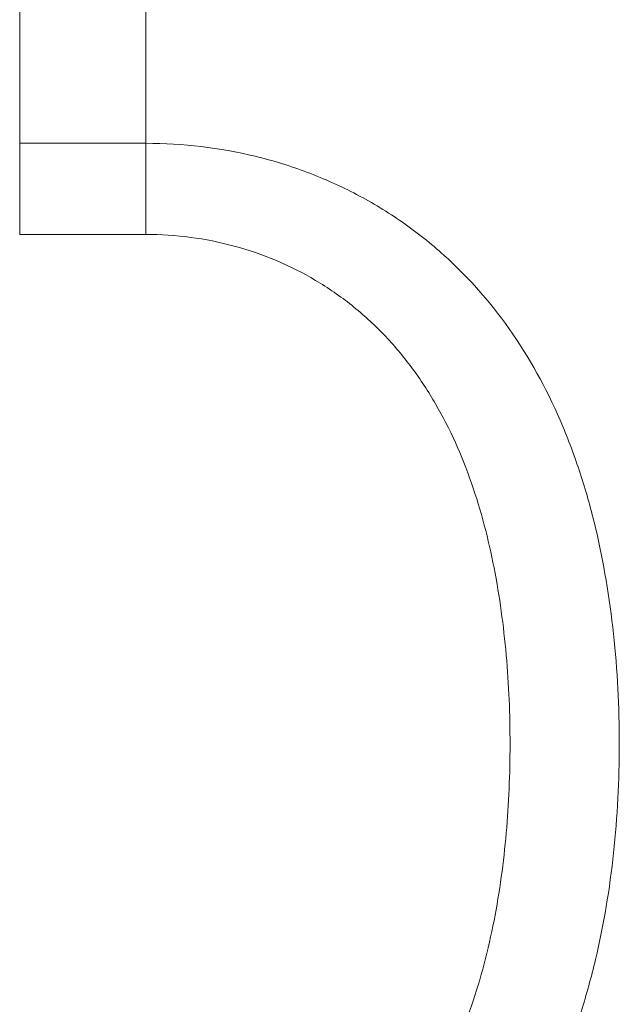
# Model space of a CAD drawing. Header units: millimetres. Extents: x 125 to 768, y -64 to 697.
# Tile 5 of 24: x 146 to 160, y 8 to 31. Entities that reach past the tile are written whole.
import ezdxf

# ---------------------------------------------------------------- set-up
doc = ezdxf.new("R2010")
doc.units = ezdxf.units.MM

msp = doc.modelspace()

# ---------------------------------------------------------------- linework, layer by layer
at = {"color": 7, "linetype": 'Continuous', "lineweight": 15}
for p, q in [((145.898, 34.018), (145.898, 28.248)), ((148.898, 28.248), (148.898, 34.018)), ((145.898, 28.248), (145.898, 26.082)), ((145.898, 28.248), (148.898, 28.248)), ((148.898, 28.248), (148.898, 26.082)), ((148.898, 26.082), (145.898, 26.082))]:
    msp.add_line(p, q, dxfattribs=at)
for points, knots in [([(148.898, 28.248), (149.784, 28.248), (150.649, 28.145), (151.92, 27.837), (152.339, 27.708), (153.145, 27.404), (153.534, 27.23), (154.288, 26.834), (154.654, 26.612), (155.348, 26.128), (155.676, 25.867), (156.607, 25.029), (157.159, 24.391), (158.095, 23.026), (158.486, 22.295), (158.975, 21.13), (159.121, 20.731), (159.379, 19.926), (159.492, 19.519), (159.786, 18.284), (159.926, 17.444), (160.065, 16.157), (160.1, 15.723), (160.145, 14.848), (160.157, 14.408), (160.156, 13.101), (160.112, 12.238), (159.928, 10.528), (159.789, 9.682), (159.49, 8.425), (159.376, 8.01), (159.117, 7.201), (158.972, 6.805), (158.648, 6.031), (158.469, 5.652), (158.073, 4.914), (157.855, 4.552), (157.148, 3.516), (156.607, 2.887), (155.674, 2.041), (155.342, 1.775), (154.65, 1.29), (154.29, 1.069), (153.538, 0.67), (153.145, 0.492), (152.334, 0.184), (151.921, 0.056), (151.081, -0.15), (150.654, -0.228), (149.784, -0.333), (149.341, -0.36), (148.898, -0.36)], [0, 0, 0, 0, 0.0625, 0.0625, 0.09375, 0.09375, 0.125, 0.125, 0.15625, 0.15625, 0.1875, 0.1875, 0.25, 0.25, 0.3125, 0.3125, 0.34375, 0.34375, 0.375, 0.375, 0.4375, 0.4375, 0.46875, 0.46875, 0.5, 0.5, 0.5625, 0.5625, 0.625, 0.625, 0.65625, 0.65625, 0.6875, 0.6875, 0.71875, 0.71875, 0.75, 0.75, 0.8125, 0.8125, 0.84375, 0.84375, 0.875, 0.875, 0.90625, 0.90625, 0.9375, 0.9375, 0.96875, 0.96875, 1, 1, 1, 1]), ([(148.898, 1.808), (149.257, 1.808), (149.615, 1.832), (150.318, 1.926), (150.663, 1.996), (151.341, 2.18), (151.674, 2.295), (152.325, 2.572), (152.636, 2.73), (153.232, 3.086), (153.516, 3.284), (154.058, 3.718), (154.316, 3.954), (155.029, 4.7), (155.435, 5.252), (156.131, 6.455), (156.41, 7.089), (156.752, 8.071), (156.853, 8.404), (157.032, 9.081), (157.11, 9.425), (157.312, 10.46), (157.406, 11.155), (157.529, 12.552), (157.558, 13.255), (157.559, 14.668), (157.529, 15.38), (157.405, 16.781), (157.312, 17.473), (157.045, 18.838), (156.871, 19.511), (156.412, 20.831), (156.132, 21.459), (155.618, 22.347), (155.43, 22.634), (155.019, 23.187), (154.795, 23.453), (154.318, 23.949), (154.064, 24.181), (153.522, 24.612), (153.233, 24.812), (152.634, 25.168), (152.323, 25.324), (151.679, 25.596), (151.342, 25.712), (150.316, 25.989), (149.615, 26.082), (148.898, 26.082)], [0, 0, 0, 0, 0.03125, 0.03125, 0.0625, 0.0625, 0.09375, 0.09375, 0.125, 0.125, 0.15625, 0.15625, 0.1875, 0.1875, 0.25, 0.25, 0.3125, 0.3125, 0.34375, 0.34375, 0.375, 0.375, 0.4375, 0.4375, 0.5, 0.5, 0.5625, 0.5625, 0.625, 0.625, 0.6875, 0.6875, 0.75, 0.75, 0.78125, 0.78125, 0.8125, 0.8125, 0.84375, 0.84375, 0.875, 0.875, 0.90625, 0.90625, 0.9375, 0.9375, 1, 1, 1, 1])]:
    msp.add_open_spline(points, degree=3, knots=knots, dxfattribs=at)

doc.saveas('drawing.dxf')
